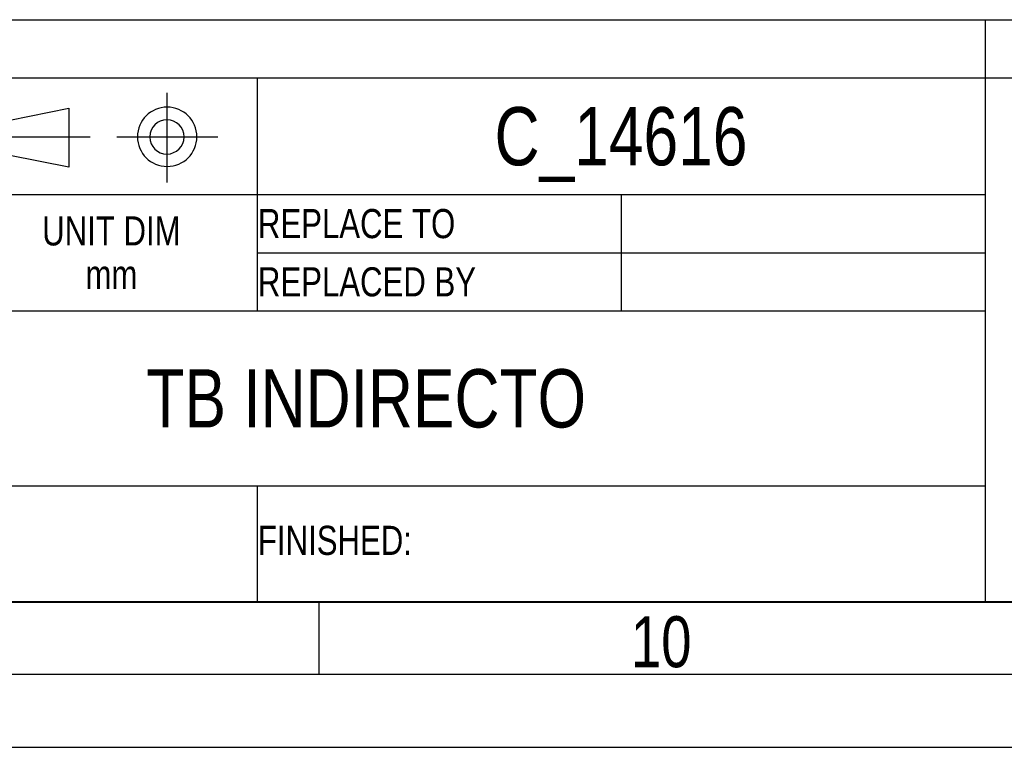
# Model space of a CAD drawing. Header units: millimetres. Extents: x 0 to 594, y 0 to 420.
# Tile 14 of 46: x 462 to 529, y 0 to 50. Entities that reach past the tile are written whole.
import ezdxf

# ---------------------------------------------------------------- set-up
doc = ezdxf.new("R2010")
doc.units = ezdxf.units.MM
doc.header["$LTSCALE"] = 32.67
doc.layers.get('0').update_dxf_attribs({"linetype": 'CONTINUOUS'})
doc.styles.get("Standard").update_dxf_attribs({"font": 'txt', "width": 0.8})

msp = doc.modelspace()

# ---------------------------------------------------------------- linework, layer by layer
at = {"color": 7, "linetype": 'Continuous'}
for p, q in [((407.953, 49.961), (583.953, 49.961)), ((527.953, 49.961), (527.953, 9.961)), ((407.953, 45.961), (583.953, 45.961)), ((477.953, 45.961), (477.953, 29.961)), ((460.973, 43.069), (465.023, 43.879)), ((465.023, 43.879), (465.023, 39.829)), ((465.023, 39.829), (460.973, 40.639)), ((407.953, 37.961), (527.953, 37.961)), ((502.953, 37.961), (502.953, 29.961)), ((477.953, 33.961), (527.953, 33.961)), ((427.953, 29.961), (527.953, 29.961)), ((407.953, 17.961), (527.953, 17.961)), ((477.953, 17.961), (477.953, 9.961)), ((584, 10), (25, 10)), ((407.953, 9.961), (583.953, 9.961)), ((482.2, 10), (482.2, 5)), ((0, 0), (594, 0))]:
    msp.add_line(p, q, dxfattribs=at)
at = {"color": 2}
for p, q in [((471.766, 44.928), (471.766, 38.788)), ((459.816, 41.921), (466.487, 41.921)), ((468.331, 41.921), (475.262, 41.921))]:
    msp.add_line(p, q, dxfattribs=at)
at = {"color": 2, "linetype": 'Continuous'}
msp.add_line((589, 5), (20, 5), dxfattribs=at)
at = {"color": 7, "linetype": 'Continuous'}
for centre, radius, start, end in [((471.783, 41.921), 2.038, 180.00814, 179.99186), ((471.765, 41.914), 1.177, 180.47907, 179.52093)]:
    msp.add_arc(centre, radius, start, end, dxfattribs=at)

# ---------------------------------------------------------------- texts
at = {"color": 7, "linetype": 'Continuous', "char_height": 4, "attachment_point": 2, "line_spacing_factor": 0.9}
for s, insert, width in [('C_14616', (502.953, 43.961), 22.4), ('TB INDIRECTO', (485.453, 25.961), 38.4)]:
    msp.add_mtext(s, dxfattribs=dict(at, insert=insert, width=width))
at = {"color": 2, "linetype": 'Continuous', "line_spacing_factor": 0.9}
for s, insert, char_height, width, attachment_point in [('REPLACE TO', (478.015, 36.961), 2, 16, 1), ('UNIT DIM\\Pmm', (467.953, 36.461), 2, 12.8, 2), ('REPLACED BY', (478.015, 32.961), 2, 17.6, 1), ('FINISHED:', (478.015, 15.211), 2, 14.4, 1), ('10', (503.632, 9), 3.5, 5.6, 1)]:
    msp.add_mtext(s, dxfattribs=dict(at, insert=insert, char_height=char_height, width=width, attachment_point=attachment_point))

doc.saveas('drawing.dxf')
